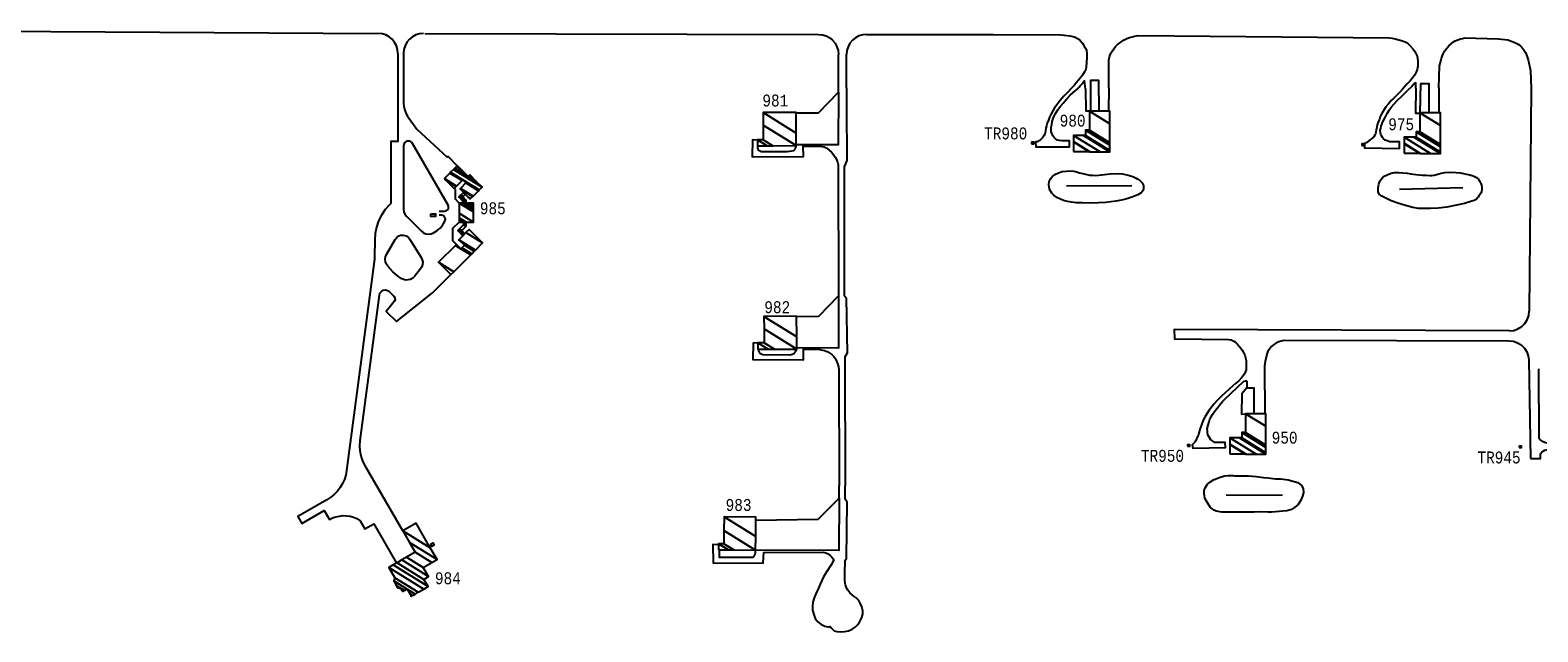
# Model space of a CAD drawing. Extents: x -0.5 to 41.9, y -0.5 to 29.8.
# Tile 70 of 129: x 5.9 to 8, y 6.3 to 7.1. Entities that reach past the tile are written whole.
import ezdxf
from ezdxf.enums import TextEntityAlignment as Align

# ---------------------------------------------------------------- set-up
doc = ezdxf.new("R2010")
doc.units = 0
doc.header["$MEASUREMENT"] = 0
for name, color, linetype in [('11', 2, 'CONTINUOUS'), ('21', 5, 'CONTINUOUS'), ('23', 1, 'CONTINUOUS'), ('43', 3, 'CONTINUOUS')]:
    doc.layers.add(name, color=color, linetype=linetype)
doc.styles.add('MONOTXT', font='MONOTXT', dxfattribs={"height": 0.2})

msp = doc.modelspace()

# ---------------------------------------------------------------- linework, layer by layer
at = {"layer": '11'}
for p, q in [((5.5853, 7.1109), (6.4034, 7.1061)), ((6.4696, 7.1063), (7.0247, 7.1049)), ((7.0922, 7.1047), (7.2712, 7.1046)), ((7.0525, 7.0236), (7.0527, 7.0766)), ((7.0641, 7.0295), (7.0641, 7.0766)), ((7.4336, 7.0296), (7.4333, 6.9969)), ((7.8989, 7.0294), (7.899, 6.9938)), ((8.0289, 7.0286), (8.0264, 6.7146)), ((8.0257, 6.6452), (8.0281, 6.5067)), ((7.0537, 6.451), (7.0535, 6.468))]:
    msp.add_line(p, q, dxfattribs=at)
for points in [[(6.4318, 7.0781), (6.4313, 7.0835), (6.4297, 7.0888), (6.4271, 7.0936), (6.4237, 7.0979), (6.4194, 7.1014), (6.4146, 7.104), (6.4094, 7.1056), (6.4039, 7.1061)], [(6.4678, 7.1063), (6.4623, 7.1057), (6.4571, 7.1041), (6.4522, 7.1016), (6.4479, 7.0981), (6.4444, 7.0938), (6.4418, 7.0889), (6.4402, 7.0837), (6.4397, 7.0782)], [(7.0247, 7.1049), (7.0302, 7.1043), (7.0354, 7.1027), (7.0403, 7.1001), (7.0445, 7.0966), (7.048, 7.0923), (7.0506, 7.0874), (7.0522, 7.0821), (7.0527, 7.0766)], [(7.0922, 7.1047), (7.0868, 7.1042), (7.0815, 7.1026), (7.0766, 7.1), (7.0723, 7.0965), (7.0688, 7.0923), (7.0662, 7.0874), (7.0646, 7.0821), (7.0641, 7.0766)], [(7.2712, 7.1046), (7.3661, 7.1044), (7.371, 7.1039), (7.3787, 7.1028), (7.3853, 7.1013), (7.3897, 7.0991), (7.3933, 7.0963), (7.3965, 7.0924), (7.3991, 7.0883), (7.4008, 7.0852), (7.4021, 7.0819), (7.4026, 7.0783), (7.4027, 7.0718), (7.402, 7.0591), (7.4011, 7.0556), (7.3995, 7.052), (7.3967, 7.0472), (7.394, 7.0436), (7.3907, 7.0396), (7.3882, 7.0369), (7.385, 7.033), (7.3835, 7.0313), (7.3816, 7.0294)], [(7.4336, 7.0296), (7.4337, 7.0688), (7.4346, 7.073), (7.4366, 7.0784), (7.4385, 7.0813), (7.4406, 7.0843), (7.4432, 7.0876), (7.4457, 7.0902), (7.4505, 7.0939), (7.4554, 7.0971), (7.4592, 7.0989), (7.4631, 7.1004), (7.4668, 7.1015), (7.4703, 7.1023), (7.4728, 7.1029), (7.4753, 7.1033), (7.8289, 7.1001), (7.833, 7.0996), (7.8375, 7.0988), (7.8425, 7.0974), (7.8477, 7.0959), (7.8525, 7.0937), (7.8556, 7.0914), (7.8583, 7.0886), (7.8625, 7.0841), (7.8649, 7.0806), (7.8666, 7.0778), (7.8682, 7.0742), (7.8689, 7.0708), (7.8694, 7.0675), (7.8694, 7.0642), (7.8693, 7.0602), (7.8682, 7.0552), (7.8671, 7.0514), (7.8652, 7.0479), (7.8629, 7.0443), (7.8589, 7.04), (7.8544, 7.0349), (7.851, 7.0314), (7.8477, 7.0274)], [(7.8989, 7.0294), (7.8999, 7.0607), (7.9011, 7.0653), (7.9026, 7.0711), (7.905, 7.0774), (7.9069, 7.0813), (7.9099, 7.0856), (7.9128, 7.0888), (7.9167, 7.0922), (7.9197, 7.0942), (7.922, 7.0956), (7.9258, 7.0972), (7.9296, 7.0985), (7.9321, 7.0992), (7.9356, 7.0999), (7.9826, 7.0987), (7.987, 7.0983), (7.9918, 7.0978), (7.9959, 7.097), (7.9998, 7.0959), (8.0037, 7.0944), (8.0079, 7.0925), (8.0107, 7.0911), (8.013, 7.0895), (8.0155, 7.0872), (8.0182, 7.0836), (8.0208, 7.0794), (8.0229, 7.0748), (8.0246, 7.0689), (8.0281, 7.0537), (8.0289, 7.0286)], [(6.4318, 7.0781), (6.4318, 6.9539), (6.4216, 6.9539), (6.4218, 6.8665), (6.4197, 6.8646), (6.4136, 6.8577), (6.4084, 6.85), (6.4043, 6.8417), (6.4014, 6.8329), (6.3996, 6.8239), (6.399, 6.8146), (6.3989, 6.7915), (6.3989, 6.7897), (6.3987, 6.7879), (6.3594, 6.4897), (6.3582, 6.4834), (6.3563, 6.4773), (6.3537, 6.4714), (6.3504, 6.4659), (6.3466, 6.4608), (6.3421, 6.4561), (6.3372, 6.452), (6.3318, 6.4485), (6.2909, 6.4248), (6.2965, 6.4151), (6.3279, 6.4333), (6.3352, 6.4206), (6.3397, 6.4229), (6.3444, 6.4245), (6.3493, 6.4256), (6.3543, 6.4261), (6.3593, 6.426), (6.3643, 6.4253), (6.3692, 6.424), (6.3738, 6.4222), (6.3786, 6.419), (6.3853, 6.4074), (6.3979, 6.4146), (6.4299, 6.3592)], [(6.4397, 7.0782), (6.4397, 7.0077), (6.4402, 7.0034), (6.4409, 6.9994), (6.4418, 6.9965), (6.4429, 6.994), (6.444, 6.9919), (6.4454, 6.9896), (6.4583, 6.9713), (6.5013, 6.9316), (6.5024, 6.9328), (6.5155, 6.9197)], [(7.4007, 7.0279), (7.3995, 7.0394), (7.3969, 7.0361), (7.3945, 7.0333), (7.3922, 7.031), (7.3906, 7.0294)], [(7.4086, 6.9967), (7.4085, 7.0403), (7.4193, 7.0402), (7.4196, 6.9967)], [(7.8665, 7.0291), (7.8665, 7.0366), (7.864, 7.0349), (7.8608, 7.0313), (7.8552, 7.026)], [(7.8727, 6.9938), (7.8734, 7.0356), (7.8849, 7.0355), (7.8847, 6.9938)], [(6.993, 6.9943), (7.0246, 6.9944), (7.0525, 7.0236), (7.0524, 6.949), (6.9933, 6.9493)], [(7.0641, 7.0295), (7.0641, 7.0121), (7.0641, 7.0031), (7.0644, 6.927), (7.0609, 6.9181), (7.0609, 6.7371), (7.0636, 6.7335), (7.0648, 6.6554), (7.0616, 6.6502), (7.0619, 6.4681)], [(7.3816, 7.0294), (7.375, 7.0223), (7.3702, 7.0175), (7.3645, 7.0111), (7.3608, 7.0059), (7.3571, 7.0013), (7.3547, 6.997), (7.3523, 6.9927), (7.3501, 6.9882), (7.3486, 6.984), (7.347, 6.9795), (7.3459, 6.976), (7.3451, 6.9726), (7.3445, 6.9689), (7.3438, 6.9658), (7.3434, 6.9643), (7.342, 6.962), (7.3401, 6.9592), (7.3381, 6.9567), (7.3364, 6.9554), (7.3351, 6.9545), (7.3338, 6.9537), (7.3327, 6.9534), (7.3317, 6.9532), (7.3304, 6.9532), (7.3307, 6.9464), (7.3784, 6.9462), (7.3785, 6.9548), (7.3673, 6.9547), (7.3643, 6.955), (7.3614, 6.9559), (7.3588, 6.9576), (7.3568, 6.9595), (7.3554, 6.9612), (7.3544, 6.9633), (7.3534, 6.9653), (7.3527, 6.968), (7.3525, 6.9706), (7.3525, 6.9738), (7.3533, 6.978), (7.3541, 6.9821), (7.3553, 6.9862), (7.3568, 6.9894), (7.3588, 6.9934), (7.3621, 6.9986), (7.3657, 7.0035), (7.3693, 7.008), (7.3744, 7.0141), (7.3794, 7.0191), (7.3832, 7.0224), (7.3867, 7.0256), (7.3889, 7.0277), (7.3906, 7.0294)], [(7.4007, 7.0279), (7.4011, 6.9969), (7.4069, 6.9969)], [(7.8477, 7.0274), (7.8439, 7.0234), (7.8387, 7.0181), (7.8349, 7.0144), (7.8319, 7.0114), (7.8277, 7.0068), (7.8243, 7.0026), (7.8213, 6.9981), (7.8189, 6.9941), (7.8163, 6.989), (7.815, 6.9854), (7.8135, 6.9812), (7.8121, 6.9771), (7.8114, 6.974), (7.8107, 6.9704), (7.8099, 6.9669), (7.8094, 6.9648), (7.8086, 6.9625), (7.8072, 6.9605), (7.8045, 6.9579), (7.8021, 6.9558), (7.8004, 6.9546), (7.7975, 6.9526), (7.7941, 6.9507), (7.7942, 6.9449), (7.8433, 6.9441), (7.8435, 6.9532), (7.8332, 6.9532), (7.8298, 6.9534), (7.8259, 6.9545), (7.8231, 6.9559), (7.8211, 6.9577), (7.8196, 6.9596), (7.818, 6.9618), (7.8169, 6.9639), (7.8166, 6.9661), (7.8164, 6.9695), (7.817, 6.9724), (7.8178, 6.9754), (7.8192, 6.9793), (7.821, 6.9833), (7.8235, 6.9888), (7.8261, 6.9934), (7.8287, 6.9979), (7.832, 7.0027), (7.8359, 7.007), (7.8407, 7.0122), (7.8469, 7.0178), (7.8516, 7.0223), (7.8552, 7.026)], [(7.8665, 7.0291), (7.866, 6.9938), (7.8727, 6.9938)], [(6.49, 6.8556), (6.4976, 6.8556), (6.4999, 6.8561), (6.5018, 6.8575), (6.503, 6.8595), (6.5032, 6.8618), (6.5025, 6.864), (6.4523, 6.951), (6.4512, 6.9524), (6.4498, 6.9535), (6.4482, 6.9541), (6.4464, 6.9544), (6.4447, 6.9541), (6.4431, 6.9535), (6.4417, 6.9524), (6.4406, 6.951), (6.4399, 6.9494), (6.4397, 6.9476), (6.4397, 6.8583), (6.4402, 6.8547), (6.4416, 6.8513), (6.4438, 6.8484), (6.4649, 6.8273), (6.4678, 6.825), (6.4713, 6.8236), (6.475, 6.8232), (6.4786, 6.8237), (6.482, 6.8252), (6.4868, 6.828), (6.4892, 6.8298), (6.4914, 6.8318), (6.4934, 6.834), (6.4952, 6.8364), (6.4967, 6.8389), (6.498, 6.8416), (6.4983, 6.8424), (6.4986, 6.8446), (6.4981, 6.8466), (6.4969, 6.8484), (6.4951, 6.8495), (6.493, 6.85), (6.49, 6.85)], [(6.9385, 6.9559), (6.9314, 6.956), (6.9312, 6.932), (7.0033, 6.9326), (7.0031, 6.9471), (7.0234, 6.9472), (7.0291, 6.9468), (7.0326, 6.9461), (7.0364, 6.9442), (7.04, 6.9413), (7.0427, 6.9388), (7.0453, 6.9357), (7.0479, 6.9317), (7.0499, 6.9282), (7.0514, 6.9245), (7.0521, 6.9209), (7.0529, 6.7362)], [(6.9386, 6.9471), (6.9388, 6.9446), (6.9391, 6.9429), (6.9402, 6.9416), (6.9421, 6.9405), (6.9433, 6.9399), (6.9806, 6.9397), (6.9868, 6.9404), (6.9898, 6.941), (6.9913, 6.9425), (6.9923, 6.9445), (6.9929, 6.9462), (6.9932, 6.948)], [(6.5182, 6.867), (6.5127, 6.8726), (6.5127, 6.8863), (6.5113, 6.8877)], [(6.428, 6.8154), (6.4303, 6.8184), (6.4332, 6.8206), (6.4354, 6.8216), (6.4371, 6.8218), (6.4394, 6.8218), (6.4432, 6.8206), (6.4465, 6.8184), (6.449, 6.8153), (6.4647, 6.7903), (6.4661, 6.7871), (6.4668, 6.7837), (6.4666, 6.7802), (6.4655, 6.7769), (6.4637, 6.774), (6.4552, 6.7635), (6.4527, 6.7611), (6.4497, 6.7594), (6.4464, 6.7585), (6.443, 6.7584), (6.4396, 6.7591), (6.4365, 6.7607), (6.4311, 6.7643), (6.4248, 6.7698), (6.4175, 6.7781), (6.4155, 6.781), (6.4143, 6.7843), (6.414, 6.7878), (6.4145, 6.7912), (6.4159, 6.7944), (6.428, 6.8154)], [(6.5143, 6.8087), (6.5093, 6.8137), (6.5093, 6.8314), (6.518, 6.8401)], [(6.4386, 6.4048), (6.3856, 6.4966), (6.3824, 6.5032), (6.38, 6.5101), (6.3786, 6.5173), (6.3781, 6.5247), (6.3786, 6.532), (6.4056, 6.7371), (6.4065, 6.74), (6.4085, 6.7424), (6.4112, 6.7439), (6.4143, 6.7444), (6.4173, 6.7437), (6.4199, 6.7419), (6.4262, 6.7356), (6.4276, 6.7333), (6.4277, 6.7306), (6.4266, 6.7281), (6.4153, 6.7142), (6.4296, 6.6999), (6.4806, 6.7402), (6.5064, 6.766)], [(6.9936, 6.7071), (7.0249, 6.7073), (7.0529, 6.7362), (7.0529, 6.6625), (6.994, 6.6628)], [(7.9982, 6.6868), (8.0044, 6.6874), (8.0103, 6.6895), (8.0157, 6.6928), (8.0201, 6.6972), (8.0235, 6.7025), (8.0256, 6.7084), (8.0264, 6.7146)], [(7.9982, 6.6868), (7.526, 6.6886), (7.5261, 6.6756), (7.6026, 6.6746), (7.606, 6.6739), (7.6098, 6.6721), (7.6124, 6.6707), (7.6148, 6.6685), (7.6172, 6.6657), (7.6198, 6.6622), (7.6218, 6.6594), (7.6237, 6.6564), (7.6254, 6.6524), (7.6265, 6.6485), (7.6273, 6.6449), (7.6274, 6.641), (7.6275, 6.6318), (7.6266, 6.6294), (7.6251, 6.626), (7.6231, 6.6233), (7.6206, 6.6203), (7.6169, 6.6161), (7.6125, 6.6126), (7.6036, 6.605), (7.5977, 6.5995), (7.5926, 6.5948), (7.5891, 6.5913), (7.5861, 6.5879), (7.5822, 6.5837), (7.5787, 6.5794), (7.575, 6.5747), (7.5717, 6.5696), (7.569, 6.5648), (7.5668, 6.5606), (7.5649, 6.5556), (7.5615, 6.5462), (7.5599, 6.5401), (7.5584, 6.5366), (7.5567, 6.5331), (7.5557, 6.5311), (7.5543, 6.5291), (7.5528, 6.5274), (7.5514, 6.5259), (7.5521, 6.5213), (7.5981, 6.522), (7.5978, 6.5292), (7.5864, 6.5292), (7.5833, 6.5294), (7.5801, 6.5311), (7.5775, 6.5332), (7.5763, 6.5352), (7.5747, 6.5378), (7.5735, 6.54), (7.5729, 6.543), (7.5726, 6.5454), (7.5725, 6.5487), (7.5737, 6.5537), (7.5751, 6.5585), (7.5763, 6.5622), (7.5782, 6.5656), (7.58, 6.5688), (7.5819, 6.5714), (7.584, 6.5747), (7.5867, 6.5781), (7.5898, 6.5819), (7.5941, 6.587), (7.5974, 6.5905), (7.6236, 6.6153), (7.6247, 6.6158), (7.6265, 6.6162), (7.6278, 6.6163), (7.6281, 6.6156), (7.6282, 6.6063), (7.621, 6.5979), (7.6209, 6.5694), (7.6259, 6.5696)], [(7.6543, 6.5694), (7.6538, 6.6374), (7.6547, 6.6441), (7.6561, 6.6503), (7.6573, 6.6553), (7.659, 6.6597), (7.6617, 6.6632), (7.6642, 6.6654), (7.6675, 6.6681), (7.6717, 6.6709), (7.6734, 6.6717), (7.6767, 6.6727), (7.679, 6.6732), (7.6818, 6.6737), (7.9977, 6.6728)], [(7.9977, 6.6728), (8.0039, 6.6721), (8.0098, 6.67), (8.015, 6.6668), (8.0195, 6.6624), (8.0228, 6.6572), (8.0249, 6.6514), (8.0257, 6.6452)], [(6.9391, 6.6697), (6.9323, 6.6694), (6.9319, 6.6465), (7.0034, 6.6461), (7.0034, 6.6607), (7.0251, 6.6607), (7.0285, 6.6601), (7.0331, 6.6591), (7.0379, 6.6571), (7.0434, 6.6533), (7.0461, 6.6505), (7.0483, 6.6471), (7.0504, 6.6432), (7.0518, 6.6391), (7.0525, 6.6359), (7.0532, 6.6319), (7.0535, 6.468)], [(6.9394, 6.6607), (6.94, 6.6584), (6.941, 6.6565), (6.9415, 6.6557), (6.9425, 6.6549), (6.9437, 6.6542), (6.9453, 6.6534), (6.9846, 6.6531), (6.9874, 6.6539), (6.9896, 6.655), (6.9912, 6.6567), (6.9927, 6.6587), (6.9939, 6.661)], [(8.0281, 6.5067), (8.0423, 6.5068), (8.0422, 6.5127), (8.0427, 6.514), (8.044, 6.5157), (8.0461, 6.5172), (8.0483, 6.5184), (8.0506, 6.5191), (8.0526, 6.5194), (8.0544, 6.5197), (8.0645, 6.5198), (8.0645, 6.5283), (8.0568, 6.5281), (8.0515, 6.5284), (8.0479, 6.5295), (8.0449, 6.5309), (8.0424, 6.5324), (8.0411, 6.5336), (8.0405, 6.5351), (8.0396, 6.6333)], [(7.6282, 6.6062), (7.6382, 6.6062), (7.6381, 6.5695)], [(6.8835, 6.3851), (6.8758, 6.3852), (6.8761, 6.3594), (6.9465, 6.359), (6.9477, 6.3742), (7.0317, 6.3744), (7.0349, 6.3735), (7.038, 6.3722), (7.0413, 6.3696), (7.0433, 6.3675), (7.0451, 6.3652), (7.0463, 6.3636), (7.0422, 6.3566), (7.0362, 6.3473), (7.0317, 6.3397), (7.027, 6.3296), (7.0244, 6.324), (7.0209, 6.3157), (7.0183, 6.31), (7.0166, 6.3042), (7.0159, 6.2985), (7.0163, 6.2927), (7.0178, 6.2868), (7.02, 6.281), (7.0237, 6.2762), (7.0276, 6.2733), (7.0336, 6.2704), (7.0377, 6.2692), (7.0397, 6.2693), (7.0412, 6.27), (7.0422, 6.2681), (7.0442, 6.2659), (7.0468, 6.2639), (7.0506, 6.2625), (7.0558, 6.2622), (7.0613, 6.2626), (7.067, 6.2638), (7.072, 6.2659), (7.0764, 6.2688), (7.0801, 6.2726), (7.0828, 6.277), (7.0855, 6.2825), (7.0868, 6.2875), (7.0869, 6.2921), (7.0856, 6.2976), (7.0834, 6.3029), (7.0813, 6.3064), (7.0778, 6.31), (7.075, 6.3123), (7.0688, 6.3172), (7.0659, 6.321), (7.0647, 6.3233), (7.0634, 6.3257), (7.0627, 6.3285), (7.0623, 6.3305), (7.0618, 6.3359), (7.0618, 6.3441), (7.0619, 6.3635), (7.0641, 6.3659), (7.065, 6.4449), (7.0619, 6.4494), (7.0619, 6.4681)], [(6.936, 6.4198), (7.0241, 6.4211), (7.0537, 6.451), (7.0534, 6.377), (6.9359, 6.3774)], [(6.8845, 6.3778), (6.8844, 6.3674), (6.9316, 6.3675), (6.9329, 6.3681), (6.9337, 6.3692), (6.9345, 6.3707), (6.9353, 6.3724), (6.9357, 6.3743), (6.9358, 6.3774)]]:
    msp.add_lwpolyline(points, dxfattribs=at)
at = {"layer": '21'}
for points in [[(6.4782, 6.8518), (6.4849, 6.8518), (6.4849, 6.8482), (6.4782, 6.8482), (6.4782, 6.8518)], [(6.4777, 6.386), (6.4811, 6.3879), (6.483, 6.3845), (6.4796, 6.3826), (6.4777, 6.386)]]:
    msp.add_lwpolyline(points, dxfattribs=at)
at = {"layer": '43'}
for p, q in [((7.3739, 6.8911), (7.4664, 6.8917)), ((7.8433, 6.8867), (7.9329, 6.889)), ((7.5992, 6.4554), (7.6784, 6.4551))]:
    msp.add_line(p, q, dxfattribs=at)
for points in [[(7.4354, 6.908), (7.447, 6.9087), (7.4531, 6.908), (7.4609, 6.9063), (7.4675, 6.9042), (7.4722, 6.9022), (7.4745, 6.9009), (7.4775, 6.8987), (7.4805, 6.8956), (7.4824, 6.8918), (7.4827, 6.8892), (7.4825, 6.8871), (7.4818, 6.8844), (7.4794, 6.8813), (7.4744, 6.8784), (7.4677, 6.8758), (7.459, 6.8731), (7.4515, 6.8712), (7.4438, 6.8697), (7.4365, 6.8687), (7.4295, 6.8678), (7.4194, 6.8673), (7.4068, 6.867), (7.3962, 6.8675), (7.3878, 6.8675), (7.3812, 6.8682), (7.3753, 6.8694), (7.37, 6.8707), (7.3656, 6.8726), (7.3612, 6.8745), (7.3565, 6.8777), (7.3535, 6.881), (7.3503, 6.8864), (7.349, 6.8926), (7.3498, 6.8974), (7.3514, 6.9013), (7.3537, 6.904), (7.3578, 6.9071), (7.3628, 6.9098), (7.3678, 6.9115), (7.3737, 6.9121), (7.3795, 6.9123), (7.3847, 6.9119), (7.3895, 6.9107), (7.3926, 6.9097), (7.3969, 6.9085), (7.4008, 6.9075), (7.4064, 6.9065), (7.4111, 6.9061), (7.4148, 6.9059), (7.4197, 6.9063), (7.4232, 6.907), (7.4354, 6.908)], [(7.902, 6.909), (7.9075, 6.91), (7.9142, 6.9105), (7.9233, 6.9102), (7.9296, 6.9094), (7.9355, 6.9083), (7.9425, 6.9069), (7.9474, 6.9055), (7.952, 6.9031), (7.9545, 6.901), (7.9568, 6.8974), (7.9581, 6.8947), (7.9591, 6.892), (7.9596, 6.8891), (7.9595, 6.8861), (7.9588, 6.8833), (7.9579, 6.8809), (7.9558, 6.8775), (7.9544, 6.8751), (7.9513, 6.8722), (7.9485, 6.8707), (7.9452, 6.8696), (7.935, 6.8665), (7.9237, 6.8638), (7.9102, 6.8611), (7.898, 6.8597), (7.887, 6.8591), (7.8771, 6.8591), (7.8702, 6.8594), (7.8624, 6.8608), (7.8517, 6.8636), (7.841, 6.8669), (7.8319, 6.8699), (7.824, 6.8739), (7.8184, 6.8768), (7.8147, 6.8796), (7.8135, 6.8829), (7.8133, 6.8885), (7.8144, 6.8938), (7.8158, 6.8977), (7.8181, 6.9011), (7.8211, 6.9042), (7.8259, 6.907), (7.8318, 6.9092), (7.8366, 6.9099), (7.8427, 6.9101), (7.8483, 6.9096), (7.854, 6.9092), (7.8594, 6.9084), (7.8663, 6.9074), (7.871, 6.9069), (7.8757, 6.9065), (7.8808, 6.9064), (7.8864, 6.906), (7.8892, 6.906), (7.8925, 6.9064), (7.902, 6.909)], [(7.5929, 6.431), (7.5849, 6.4324), (7.5821, 6.4337), (7.5794, 6.4357), (7.5768, 6.4383), (7.5738, 6.4429), (7.5702, 6.4488), (7.5692, 6.4513), (7.5685, 6.454), (7.568, 6.4574), (7.5683, 6.4614), (7.5696, 6.4653), (7.573, 6.4705), (7.576, 6.4732), (7.5812, 6.4765), (7.5867, 6.4791), (7.592, 6.4808), (7.5973, 6.4821), (7.6025, 6.4828), (7.605, 6.4827), (7.6084, 6.4826), (7.6108, 6.4824), (7.6135, 6.4824), (7.6218, 6.4825), (7.6307, 6.4821), (7.642, 6.4813), (7.6517, 6.4801), (7.658, 6.4793), (7.6685, 6.4782), (7.6761, 6.4779), (7.6867, 6.4765), (7.6948, 6.4745), (7.7002, 6.4727), (7.7052, 6.4687), (7.7076, 6.4642), (7.7081, 6.4587), (7.7067, 6.4535), (7.7038, 6.4472), (7.7008, 6.442), (7.6954, 6.4377), (7.6913, 6.4348), (7.6844, 6.433), (7.6791, 6.4325), (7.6634, 6.4312), (7.6577, 6.431), (7.6482, 6.4313), (7.6388, 6.4312), (7.6348, 6.4312), (7.6304, 6.431), (7.6263, 6.431), (7.5929, 6.431)]]:
    msp.add_lwpolyline(points, dxfattribs=at)

# ---------------------------------------------------------------- texts
at = {"layer": '23', "style": 'MONOTXT', "width": 0.833333}
for s, p in [('981', (6.9637, 7.0116)), ('980', (7.3827, 6.9832)), ('TR980', (7.2884, 6.9652)), ('975', (7.8458, 6.9781)), ('985', (6.5655, 6.8596)), ('982', (6.9664, 6.7201)), ('950', (7.6815, 6.5361)), ('TR950', (7.5094, 6.5105)), ('TR945', (7.9837, 6.5082)), ('983', (6.9119, 6.4412)), ('984', (6.5022, 6.3378))]:
    msp.add_text(s, height=0.01684, dxfattribs=at).set_placement(p, align=Align.MIDDLE)

# ---------------------------------------------------------------- meshes
at = {"layer": '21'}
mesh = msp.add_polyface(dxfattribs=at)
corners = [(6.9386, 6.9478), (6.952, 6.9479), (6.9385, 6.9562), (6.9601, 6.9479), (6.9466, 6.9563), (6.9932, 6.948), (6.9465, 6.977), (6.9464, 6.9945), (6.9931, 6.9656), (6.9464, 6.9945), (6.993, 6.9947)]
mesh.append_faces([[corners[k] for k in face] for face in [(0, 0, 1, 2), (2, 1, 3, 4), (4, 3, 5, 6), (6, 5, 8, 9), (7, 8, 10, 10)]], dxfattribs={"vtx0": -1, "vtx2": -1})
mesh = msp.add_polyface(dxfattribs=at)
corners = [(7.3841, 6.9399), (7.4066, 6.9393), (7.4057, 6.9399), (7.3841, 6.9532), (7.4075, 6.9393), (7.4066, 6.9399), (7.3841, 6.9538), (7.4213, 6.9393), (7.3841, 6.9623), (7.4352, 6.9393), (7.3981, 6.9623), (7.4352, 6.9411), (7.401, 6.9623), (7.4352, 6.9487), (7.401, 6.9699), (7.4352, 6.9521), (7.4066, 6.9699), (7.4352, 6.9788), (7.4066, 6.9966), (7.4352, 6.9966), (7.4352, 6.9966)]
mesh.append_faces([[corners[k] for k in face] for face in [(0, 0, 2, 3), (3, 2, 5, 6), (1, 1, 4, 5), (6, 4, 7, 8), (8, 7, 9, 10), (10, 9, 11, 12), (12, 11, 13, 14), (14, 13, 15, 16), (16, 15, 17, 18), (18, 17, 20, 19)]], dxfattribs={"vtx0": -1, "vtx2": -1})
mesh = msp.add_polyface(dxfattribs=at)
corners = [(7.8499, 6.9374), (7.8723, 6.9368), (7.8714, 6.9374), (7.8499, 6.9507), (7.8732, 6.9368), (7.8723, 6.9374), (7.8499, 6.9513), (7.887, 6.9368), (7.8499, 6.9598), (7.901, 6.9368), (7.8638, 6.9598), (7.901, 6.9386), (7.8668, 6.9598), (7.901, 6.9462), (7.8668, 6.9674), (7.901, 6.9496), (7.8723, 6.9674), (7.901, 6.9763), (7.8723, 6.9941), (7.901, 6.9941), (7.901, 6.9941)]
mesh.append_faces([[corners[k] for k in face] for face in [(0, 0, 2, 3), (3, 2, 5, 6), (1, 1, 4, 5), (6, 4, 7, 8), (8, 7, 9, 10), (10, 9, 11, 12), (12, 11, 13, 14), (14, 13, 15, 16), (16, 15, 17, 18), (18, 17, 20, 19)]], dxfattribs={"vtx0": -1, "vtx2": -1})
mesh = msp.add_polyface(dxfattribs=at)
corners = [(7.3246, 6.9506), (7.328, 6.9506), (7.3246, 6.9526), (7.3246, 6.9528), (7.328, 6.9507), (7.3246, 6.9528), (7.328, 6.9528)]
mesh.append_faces([[corners[k] for k in face] for face in [(0, 0, 1, 2), (2, 1, 4, 5), (3, 4, 6, 6)]], dxfattribs={"vtx0": -1, "vtx2": -1})
mesh = msp.add_polyface(dxfattribs=at)
corners = [(7.7904, 6.948), (7.7937, 6.948), (7.7904, 6.9501), (7.7904, 6.9503), (7.7937, 6.9482), (7.7904, 6.9503), (7.7937, 6.9503)]
mesh.append_faces([[corners[k] for k in face] for face in [(0, 0, 1, 2), (2, 1, 4, 5), (3, 4, 6, 6)]], dxfattribs={"vtx0": -1, "vtx2": -1})
mesh = msp.add_polyface(dxfattribs=at)
corners = [(6.5337, 6.8726), (6.5111, 6.8876), (6.5343, 6.8733), (6.531, 6.8753), (6.5194, 6.8869), (6.5138, 6.8904), (6.4995, 6.8992), (6.537, 6.876), (6.5194, 6.8869), (6.5199, 6.8875), (6.5144, 6.8909), (6.4972, 6.9015), (6.5376, 6.8765), (6.5277, 6.8953), (6.5222, 6.8987), (6.505, 6.9093), (6.5454, 6.8843), (6.5232, 6.8997), (6.5061, 6.9104), (6.5464, 6.8854), (6.51, 6.9143), (6.5503, 6.8893), (6.5119, 6.9162), (6.5307, 6.9045), (6.5422, 6.8974), (6.5141, 6.9184), (6.5214, 6.9139), (6.5329, 6.9067), (6.5155, 6.9198)]
mesh.append_faces([[corners[k] for k in face] for face in [(0, 0, 2, 3), (1, 1, 5, 6), (3, 2, 7, 8), (6, 5, 10, 11), (4, 7, 12, 9), (11, 10, 14, 15), (9, 12, 16, 13), (15, 14, 17, 18), (13, 16, 19, 17), (18, 19, 21, 20), (20, 21, 24, 22), (22, 23, 26, 25), (23, 24, 27, 27), (25, 26, 28, 28)]], dxfattribs={"vtx0": -1, "vtx2": -1})
mesh = msp.add_polyface(dxfattribs=at)
corners = [(6.5233, 6.8209), (6.5249, 6.8226), (6.5161, 6.8281), (6.526, 6.8237), (6.5172, 6.8292), (6.5217, 6.8281), (6.5182, 6.8302), (6.5276, 6.834), (6.5241, 6.8361), (6.5278, 6.8342), (6.5241, 6.8364), (6.5182, 6.8401), (6.5281, 6.8345), (6.5241, 6.8369), (6.519, 6.8401), (6.5182, 6.8405), (6.5281, 6.8376), (6.5241, 6.8401), (6.5182, 6.8437), (6.5281, 6.8401), (6.5182, 6.8462), (6.5385, 6.8401), (6.5182, 6.8526), (6.5182, 6.867), (6.5385, 6.8545), (6.5182, 6.867), (6.5241, 6.867), (6.5385, 6.8581), (6.5241, 6.869), (6.5385, 6.8601), (6.523, 6.8702), (6.5281, 6.867), (6.5385, 6.8606), (6.5175, 6.8756), (6.5281, 6.8691), (6.5314, 6.867), (6.5385, 6.8626), (6.5185, 6.8766), (6.5281, 6.8706), (6.5339, 6.867), (6.5385, 6.8642), (6.5197, 6.8777), (6.5231, 6.8756), (6.537, 6.867), (6.5385, 6.8661), (6.5203, 6.8783), (6.5237, 6.8762), (6.5385, 6.867), (6.5235, 6.8815), (6.5269, 6.8793), (6.5241, 6.8821)]
mesh.append_faces([[corners[k] for k in face] for face in [(0, 0, 1, 2), (2, 1, 3, 4), (4, 3, 5, 6), (6, 5, 7, 8), (8, 7, 9, 10), (11, 11, 14, 15), (10, 9, 12, 13), (15, 14, 17, 18), (13, 12, 16, 17), (18, 16, 19, 20), (20, 19, 21, 22), (22, 21, 24, 25), (23, 24, 27, 26), (26, 27, 29, 28), (28, 29, 32, 30), (30, 31, 34, 33), (31, 32, 36, 35), (33, 34, 38, 37), (35, 36, 40, 39), (37, 38, 42, 41), (39, 40, 44, 43), (41, 42, 46, 45), (43, 44, 47, 47), (45, 46, 49, 48), (48, 49, 50, 50)]], dxfattribs={"vtx0": -1, "vtx2": -1})
mesh = msp.add_polyface(dxfattribs=at)
corners = [(6.5065, 6.766), (6.4891, 6.7835), (6.5106, 6.7701), (6.4891, 6.7835), (6.5128, 6.8073), (6.5204, 6.8026), (6.5344, 6.7939), (6.5143, 6.8087), (6.5219, 6.804), (6.5358, 6.7954), (6.5254, 6.8075), (6.5394, 6.7989), (6.5176, 6.8153), (6.5412, 6.8007), (6.5277, 6.8253), (6.5512, 6.8107), (6.5321, 6.8298)]
mesh.append_faces([[corners[k] for k in face] for face in [(0, 0, 2, 3), (1, 2, 6, 4), (4, 5, 7, 7), (5, 6, 9, 8), (8, 9, 11, 10), (10, 11, 13, 12), (12, 13, 15, 14), (14, 15, 16, 16)]], dxfattribs={"vtx0": -1, "vtx2": -1})
mesh = msp.add_polyface(dxfattribs=at)
corners = [(6.9392, 6.6607), (6.9535, 6.6608), (6.9392, 6.6697), (6.9623, 6.6609), (6.9479, 6.6697), (6.994, 6.661), (6.9478, 6.6897), (6.9477, 6.707), (6.9939, 6.6784), (6.9477, 6.707), (6.9937, 6.7073)]
mesh.append_faces([[corners[k] for k in face] for face in [(0, 0, 1, 2), (2, 1, 3, 4), (4, 3, 5, 6), (6, 5, 8, 9), (7, 8, 10, 10)]], dxfattribs={"vtx0": -1, "vtx2": -1})
mesh = msp.add_polyface(dxfattribs=at)
corners = [(7.6041, 6.5132), (7.6265, 6.5126), (7.6256, 6.5132), (7.6041, 6.5266), (7.6274, 6.5126), (7.6265, 6.5132), (7.6041, 6.5271), (7.6412, 6.5126), (7.6041, 6.5357), (7.6552, 6.5126), (7.618, 6.5357), (7.6552, 6.5145), (7.621, 6.5357), (7.6552, 6.522), (7.621, 6.5432), (7.6552, 6.5255), (7.6265, 6.5432), (7.6552, 6.5522), (7.6265, 6.5699), (7.6552, 6.5699), (7.6552, 6.5699)]
mesh.append_faces([[corners[k] for k in face] for face in [(0, 0, 2, 3), (3, 2, 5, 6), (1, 1, 4, 5), (6, 4, 7, 8), (8, 7, 9, 10), (10, 9, 11, 12), (12, 11, 13, 14), (14, 13, 15, 16), (16, 15, 17, 18), (18, 17, 20, 19)]], dxfattribs={"vtx0": -1, "vtx2": -1})
mesh = msp.add_polyface(dxfattribs=at)
corners = [(7.5446, 6.5239), (7.5479, 6.5239), (7.5446, 6.526), (7.5446, 6.5261), (7.5479, 6.524), (7.5446, 6.5261), (7.5479, 6.5261)]
mesh.append_faces([[corners[k] for k in face] for face in [(0, 0, 1, 2), (2, 1, 4, 5), (3, 4, 6, 6)]], dxfattribs={"vtx0": -1, "vtx2": -1})
mesh = msp.add_polyface(dxfattribs=at)
corners = [(8.0121, 6.522), (8.0155, 6.522), (8.0121, 6.5241), (8.0121, 6.5242), (8.0155, 6.5222), (8.0121, 6.5242), (8.0155, 6.5242)]
mesh.append_faces([[corners[k] for k in face] for face in [(0, 0, 1, 2), (2, 1, 4, 5), (3, 4, 6, 6)]], dxfattribs={"vtx0": -1, "vtx2": -1})
mesh = msp.add_polyface(dxfattribs=at)
corners = [(6.8834, 6.3778), (6.8975, 6.3777), (6.8835, 6.3864), (6.9051, 6.3777), (6.8911, 6.3863), (6.9358, 6.3774), (6.8913, 6.4051), (6.8914, 6.4245), (6.936, 6.3968), (6.8914, 6.4245), (6.9362, 6.4241)]
mesh.append_faces([[corners[k] for k in face] for face in [(0, 0, 1, 2), (2, 1, 3, 4), (4, 3, 5, 6), (6, 5, 8, 9), (7, 8, 10, 10)]], dxfattribs={"vtx0": -1, "vtx2": -1})
mesh = msp.add_polyface(dxfattribs=at)
corners = [(6.4385, 6.3191), (6.4505, 6.3124), (6.4392, 6.3194), (6.4378, 6.3203), (6.4509, 6.3126), (6.4501, 6.3131), (6.4396, 6.3197), (6.4374, 6.321), (6.4314, 6.3247), (6.4523, 6.3134), (6.4486, 6.3157), (6.4409, 6.3204), (6.4359, 6.3235), (6.43, 6.3272), (6.4559, 6.3155), (6.4447, 6.3224), (6.4445, 6.3225), (6.4261, 6.334), (6.456, 6.3155), (6.4446, 6.3226), (6.4261, 6.3341), (6.4603, 6.318), (6.4273, 6.3385), (6.4681, 6.3225), (6.4189, 6.3531), (6.4744, 6.3261), (6.4251, 6.3567), (6.4685, 6.3363), (6.4306, 6.3598), (6.475, 6.3401), (6.4371, 6.3636), (6.4675, 6.3531), (6.444, 6.3676), (6.4796, 6.3601), (6.4561, 6.3746), (6.4869, 6.3643), (6.4482, 6.3883), (6.4869, 6.3643), (6.4386, 6.4049), (6.4773, 6.3809), (6.4573, 6.4157)]
mesh.append_faces([[corners[k] for k in face] for face in [(0, 0, 2, 3), (3, 2, 6, 7), (1, 1, 4, 5), (8, 8, 12, 13), (7, 6, 11, 12), (5, 4, 9, 10), (13, 11, 16, 17), (10, 9, 14, 15), (17, 16, 19, 20), (15, 14, 18, 19), (20, 18, 21, 22), (22, 21, 23, 24), (24, 23, 25, 26), (26, 25, 27, 28), (28, 27, 29, 30), (30, 29, 31, 32), (32, 31, 33, 34), (34, 33, 35, 36), (36, 37, 39, 38), (38, 39, 40, 40)]], dxfattribs={"vtx0": -1, "vtx2": -1})

doc.saveas('drawing.dxf')
